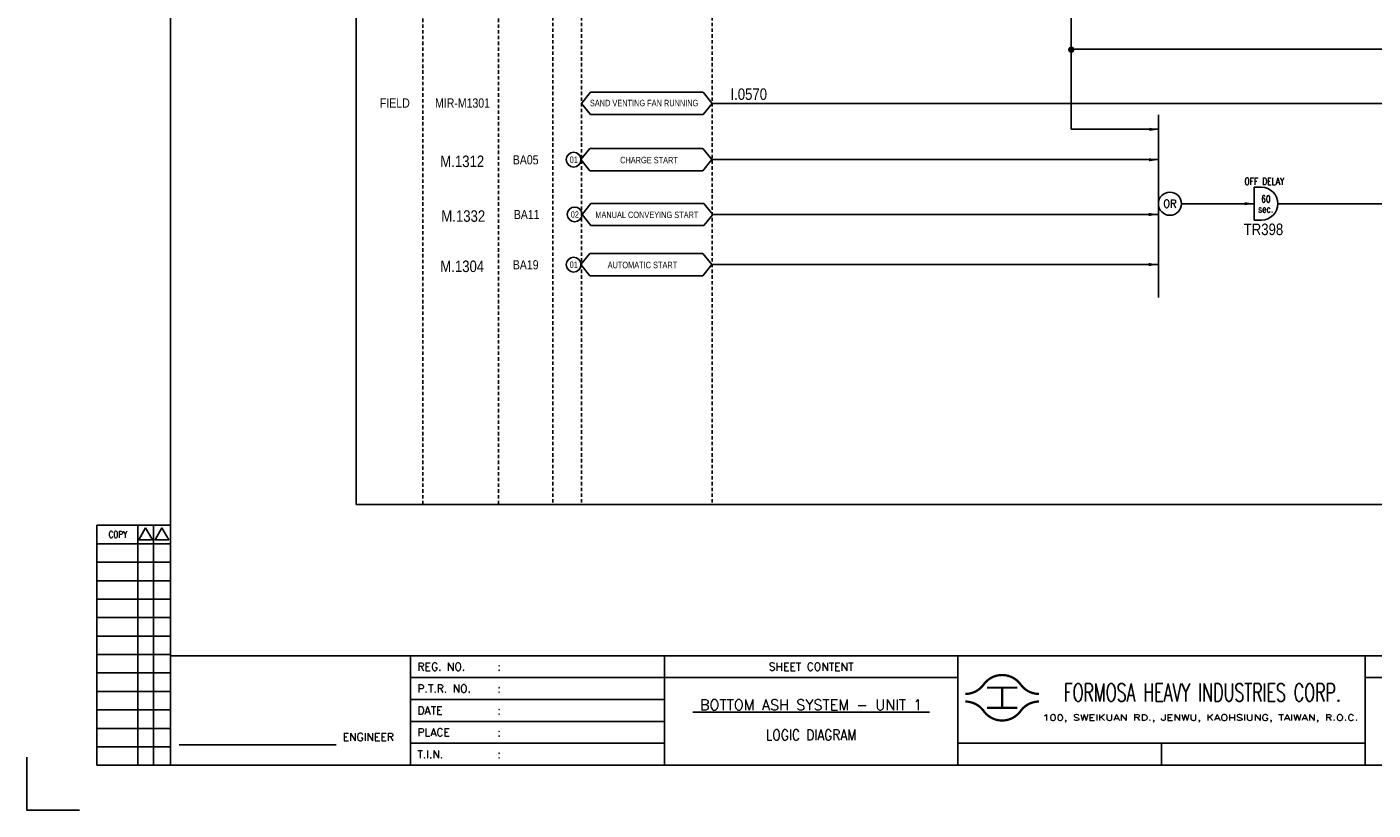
# Model space of a CAD drawing. Extents: x 559 to 1525, y -106 to 576.
# Tile 1 of 4: x 559 to 1146, y -106 to 235. Entities that reach past the tile are written whole.
import ezdxf
from ezdxf.enums import TextEntityAlignment as Align

# ---------------------------------------------------------------- set-up
doc = ezdxf.new("R2010")
doc.units = 0
doc.header["$MEASUREMENT"] = 0
doc.linetypes.add('HIDDEN', pattern=[4, 1.5, -1, 1.5])
doc.layers.get('0').update_dxf_attribs({"linetype": 'CONTINUOUS'})
doc.layers.get('DEFPOINTS').update_dxf_attribs({"linetype": 'CONTINUOUS'})
for name, color, linetype in [('CON', 4, 'CONTINUOUS'), ('DCS', 7, 'CONTINUOUS'), ('DIM', 3, 'CONTINUOUS'), ('HID', 2, 'HIDDEN'), ('TEXT', 7, 'CONTINUOUS'), ('圖框CON', 4, 'CONTINUOUS'), ('圖框DIM', 3, 'CONTINUOUS'), ('框線', 6, 'CONTINUOUS')]:
    doc.layers.add(name, color=color, linetype=linetype)
doc.styles.add('E4', font='simplex.shx', dxfattribs={"height": 4})
doc.styles.add('ROMANS', font='romans', dxfattribs={"width": 0.8})
doc.styles.add('style3', font='ARIALN.TTF')

# ---------------------------------------------------------------- blocks, each defined once
blk = doc.blocks.new('Sht_Cont_T3')
at = {"layer": 'TEXT', "color": 3, "linetype": 'Continuous', "style": 'E4'}
for tag, p in [('$SHT_CONT_L1$', (55.63, 24.91)), ('$SHT_CONT_L2$', (55.63, 16.61)), ('$SHT_CONT_L3$', (55.63, 8.3))]:
    blk.add_attdef(tag, text='', height=4, dxfattribs=at).set_placement(p, align=Align.MIDDLE)
blk = doc.blocks.new('LEADER')
at = {"layer": 'CON'}
blk.add_solid([(0.85, -0.57), (0.85, -1.57), (3.85, -1.07)], dxfattribs=at)
blk = doc.blocks.new('1')
at = {"ltscale": 500, "const_width": 0.99}
blk.add_lwpolyline([(1686.83, 57.65, -0.241531), (1678.79, 61.78, 0.512989), (1662.7, 61.78, -0.241531), (1654.66, 57.65, -0.241531)], format="xyb", dxfattribs=at)
for points in [[(1664.14, 60.4), (1677.35, 60.4)], [(1670.74, 60.4), (1670.74, 51.6)], [(1664.14, 51.6), (1677.35, 51.6)]]:
    blk.add_lwpolyline(points, dxfattribs=at)
at = {"const_width": 0.99}
blk.add_lwpolyline([(1686.83, 54.35, 0.241531), (1678.79, 50.22, -0.512989), (1662.7, 50.22, 0.241531), (1654.66, 54.35, 0.241531)], format="xyb", dxfattribs=at)
at = {"layer": 'CON'}
for points in [[(1523.67, 26.6), (1523.67, 74.29)], [(1651.45, 26.6), (1651.45, 74.29)]]:
    blk.add_lwpolyline(points, dxfattribs=at)
at = {"layer": 'CON', "ltscale": 500}
for points in [[(1523.67, 64.75), (1413.11, 64.75)], [(1651.45, 64.75), (1523.67, 64.75)], [(1523.67, 55.22), (1413.11, 55.22)], [(1523.67, 45.69), (1413.11, 45.69)], [(1523.67, 36.15), (1413.11, 36.15)]]:
    blk.add_lwpolyline(points, dxfattribs=at)
at = {"layer": 'DEFPOINTS'}
blk.add_lwpolyline([(1268.99, 7.08), (1246.02, 7.08), (1246.02, 30.05)], dxfattribs=at)
at = {"layer": 'DIM'}
for p, q in [((1276.46, 131.12), (1276.46, 26.6)), ((1276.46, 131.12), (1308.62, 131.12)), ((1294.26, 26.6), (1294.26, 131.12)), ((1301.15, 26.6), (1301.15, 131.12)), ((1276.46, 123.08), (1308.62, 123.08)), ((1276.46, 115.04), (1308.62, 115.04)), ((1276.46, 107), (1308.62, 107)), ((1276.46, 98.96), (1308.62, 98.96)), ((1276.46, 90.92), (1308.62, 90.92)), ((1276.46, 82.88), (1308.62, 82.88)), ((1276.46, 74.84), (1308.62, 74.84)), ((1276.46, 66.8), (1308.62, 66.8)), ((1276.46, 58.76), (1308.62, 58.76)), ((1276.46, 50.72), (1308.62, 50.72)), ((1276.46, 42.68), (1308.62, 42.68)), ((1276.46, 34.64), (1308.62, 34.64)), ((1276.46, 26.6), (1308.62, 26.6))]:
    blk.add_line(p, q, dxfattribs=at)
for points in [[(1297.7, 129.98), (1294.72, 124.81), (1300.69, 124.81)], [(1304.83, 129.98), (1301.84, 124.81), (1307.81, 124.81)]]:
    blk.add_lwpolyline(points, close=True, dxfattribs=at)
at = {"layer": '圖框CON'}
blk.add_line((1740.17, 36.15), (1740.17, 26.6), dxfattribs=at)
for points in [[(1413.11, 26.6), (1413.11, 74.29)], [(1828.89, 26.6), (1828.89, 74.29)], [(2048.1, 64.75), (1828.89, 64.75)], [(1828.89, 36.15), (1802.67, 36.15), (1651.45, 36.15)]]:
    blk.add_lwpolyline(points, dxfattribs=at)
at = {"layer": '圖框DIM'}
blk.add_line((1312.36, 35.55), (1380.65, 35.55), dxfattribs=at)
at = {"layer": '框線'}
for p, q in [((1308.62, 669.81), (1308.62, 26.6)), ((2181.53, 74.29), (1308.62, 74.29)), ((2181.53, 26.6), (1308.62, 26.6))]:
    blk.add_line(p, q, dxfattribs=at)
at = {"color": 90, "ltscale": 500, "style": 'ROMANS', "width": 0.65}
blk.add_text('FORMOSA HEAVY INDUSTRIES CORP.', height=7.7366, dxfattribs=at).set_placement((1757.9, 58.28), align=Align.MIDDLE)
at = {"layer": 'DIM', "style": 'ROMANS', "width": 0.8}
blk.add_text('COPY', height=2.871, dxfattribs=at).set_placement((1285.64, 127.16), align=Align.MIDDLE)
at = {"layer": 'HID', "ltscale": 500, "style": 'ROMANS'}
for s, height, p in [('REG. NO.', 3.446, (1416.1, 69.52)), (':', 3.45, (1450.9, 69.52)), ('P.T.R. NO.', 3.446, (1416.1, 59.99)), (':', 3.45, (1450.9, 59.99)), ('DATE', 3.446, (1416.1, 50.45)), (':', 3.45, (1450.9, 50.45)), ('PLACE', 3.446, (1416.1, 40.92)), (':', 3.45, (1450.9, 40.92)), ('T.I.N.', 3.446, (1416.1, 31.37)), (':', 3.45, (1450.9, 31.39))]:
    blk.add_text(s, height=height, dxfattribs=at).set_placement(p, align=Align.MIDDLE_LEFT)
blk.add_text('SHEET CONTENT', height=3.4457, dxfattribs=at).set_placement((1587.56, 69.52), align=Align.MIDDLE)
at = {"layer": 'HID', "style": 'ROMANS', "width": 1.216198}
blk.add_text('100, SWEIKUAN RD., JENWU, KAOHSIUNG, TAIWAN, R.O.C.', height=2.5897, dxfattribs=at).set_placement((1688.31, 46.06), (1825.84, 46.06), align=Align.FIT)
at = {"layer": 'HID', "style": 'ROMANS'}
blk.add_text('ENGINEER', height=3.446, dxfattribs=at).set_placement((1394.71, 37.18), align=Align.CENTER)

msp = doc.modelspace()

# ---------------------------------------------------------------- linework, layer by layer
at = {"layer": 'CON'}
for p, q in [((1014.09, 263.6), (1014.09, 224.97)), ((1014.09, 224.97), (1173.3, 224.97)), ((1014.09, 224.97), (1014.09, 190.03)), ((857.7, 201.34), (1222.59, 201.34)), ((1014.09, 190.03), (1052, 190.03)), ((857.49, 176.81), (1052, 176.81)), ((857.94, 152.96), (1052, 152.96)), ((1062.08, 157.63), (1093.74, 157.63)), ((1104.06, 157.63), (1302.9, 157.63)), ((857.5, 131.08), (1052, 131.08))]:
    msp.add_line(p, q, dxfattribs=at)
at = {"layer": 'CON', "color": 6}
for p, q in [((800.76, 201.34), (804.66, 206.15)), ((853.8, 206.15), (804.66, 206.15)), ((857.7, 201.34), (853.8, 206.15)), ((800.76, 201.34), (804.66, 196.52)), ((857.7, 201.34), (853.8, 196.52)), ((804.66, 196.52), (853.8, 196.52)), ((1052, 196.36), (1052, 116.7)), ((800.56, 176.81), (804.46, 181.62)), ((800.56, 176.81), (804.46, 171.99)), ((853.59, 181.62), (804.46, 181.62)), ((857.49, 176.81), (853.59, 181.62)), ((857.49, 176.81), (853.59, 171.99)), ((804.46, 171.99), (853.59, 171.99)), ((1093.74, 164.78), (1093.74, 150.49)), ((1093.74, 164.78), (1096.91, 164.78)), ((801.01, 152.96), (804.91, 157.77)), ((801.01, 152.96), (804.91, 148.14)), ((854.04, 157.77), (804.91, 157.77)), ((857.94, 152.96), (854.04, 157.77)), ((857.94, 152.96), (854.04, 148.14)), ((804.91, 148.14), (854.04, 148.14)), ((1093.74, 150.49), (1096.91, 150.49)), ((800.56, 131.08), (804.46, 135.9)), ((853.6, 135.9), (804.46, 135.9)), ((857.5, 131.08), (853.6, 135.9)), ((800.56, 131.08), (804.46, 126.27)), ((857.5, 131.08), (853.6, 126.27)), ((804.46, 126.27), (853.6, 126.27))]:
    msp.add_line(p, q, dxfattribs=at)
at = {"layer": 'CON'}
msp.add_lwpolyline([(702.65, 526.43), (1416.65, 526.43), (1416.65, 26.63), (702.65, 26.63)], close=True, dxfattribs=at)
at = {"layer": 'CON', "const_width": 1.4}
msp.add_lwpolyline([(1013.39, 224.7, 1), (1014.79, 224.7, 1)], format="xyb", close=True, dxfattribs=at)
at = {"layer": 'CON'}
for centre in [(797.35, 176.81), (797.79, 152.96), (797.35, 131.08)]:
    msp.add_circle(centre, 3.21, dxfattribs=at)
at = {"layer": 'CON', "color": 6}
msp.add_circle((1057.04, 157.63), 5.04, dxfattribs=at)
msp.add_arc((1096.91, 157.63), 7.14, 270, 90, dxfattribs=at)
at = {"layer": 'HID'}
for p, q in [((731.7, 525.73), (731.7, 26.63)), ((764.62, 525.73), (764.62, 26.63)), ((788.34, 526.43), (788.34, 26.6)), ((800.76, 526.43), (800.76, 26.6)), ((857.7, 526.43), (857.7, 26.63))]:
    msp.add_line(p, q, dxfattribs=at)

# ---------------------------------------------------------------- block references
msp.add_blockref('1', (-686.77, -113.57))
at = {"layer": 'CON', "xscale": 1.4, "yscale": 1.4, "zscale": 1.4}
for p in [(1046.92, 191.5), (1046.7, 178.26), (1088.35, 159.12), (1046.66, 154.44), (1046.59, 132.61)]:
    msp.add_blockref('LEADER', p, dxfattribs=at)
at = {"layer": 'TEXT', "color": 0}
ref = msp.add_blockref('Sht_Cont_T3', (836.91, -86.97), dxfattribs=dict(at, xscale=1.148576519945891, yscale=1.148576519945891, zscale=1.148576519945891))
ref.add_attrib('$SHT_CONT_L1$', '%%U BOTTOM ASH SYSTEM - UNIT 1 ', dxfattribs={"color": 3, "linetype": 'Continuous', "height": 4.5943, "style": 'E4'}).set_placement((900.8, -58.36), align=Align.TOP_CENTER)
ref.add_attrib('$SHT_CONT_L3$', 'LOGIC DIAGRAM', dxfattribs={"color": 3, "linetype": 'Continuous', "height": 4.5943, "style": 'E4', "width": 0.85}).set_placement((900.8, -77.43), align=Align.BOTTOM_CENTER)

# ---------------------------------------------------------------- texts
at = {"layer": 'CON', "style": 'style3'}
for s, p in [('FIELD', (713, 201.49)), ('MIR-M1301', (737, 201.49)), ('BA05', (770.85, 176.76)), ('BA11', (771.3, 152.91)), ('BA19', (770.86, 131.03))]:
    msp.add_text(s, height=4, dxfattribs=at).set_placement(p, align=Align.MIDDLE_LEFT)
for s, p in [('SAND VENTING FAN RUNNING', (804.44, 199.24)), ('01', (795.63, 174.53)), ('CHARGE START', (817.61, 174.39)), ('02', (796.08, 150.68)), ('MANUAL CONVEYING START', (806.79, 150.54)), ('01', (795.63, 128.8)), ('AUTOMATIC START', (812.17, 128.69))]:
    msp.add_text(s, height=2.8, dxfattribs=at).set_placement(p, align=Align.BOTTOM_LEFT)
at = {"layer": 'CON', "style": 'ROMANS', "width": 0.8}
msp.add_text('OFF DELAY', height=3.024, dxfattribs=at).set_placement((1089.5, 165.01), align=Align.BOTTOM_LEFT)
at = {"layer": 'CON', "style": 'ROMANS'}
for s, height, width, p in [('OR', 3.5, 0.9, (1057.04, 157.63)), ('60', 3.024, 0.8, (1098.85, 159.68)), ('sec.', 3.024, 0.8, (1098.74, 155.36))]:
    msp.add_text(s, height=height, dxfattribs=dict(at, width=width)).set_placement(p, align=Align.MIDDLE)
at = {"layer": 'DCS', "linetype": 'ByBlock', "style": 'style3'}
for s, p in [('I.0570', (865.66, 202.84)), ('M.1312', (739.28, 173.59)), ('M.1332', (739.73, 149.74)), ('TR398', (1089.18, 143.96)), ('M.1304', (739.28, 127.86))]:
    msp.add_text(s, height=5, dxfattribs=at).set_placement(p)

doc.saveas('drawing.dxf')
